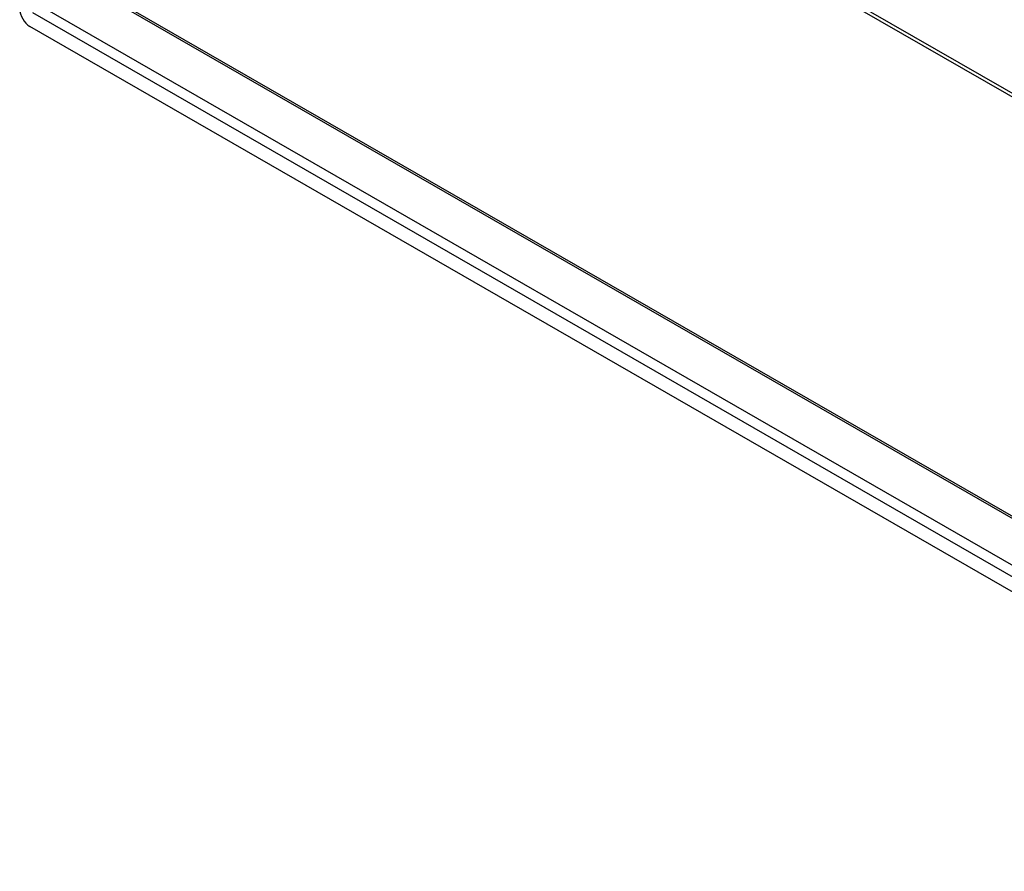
# Model space of a CAD drawing. Header units: inches. Extents: x 16 to 193, y 16 to 114.
# Tile 59 of 87: x 166 to 180, y 53 to 64. Entities that reach past the tile are written whole.
import ezdxf

# ---------------------------------------------------------------- set-up
doc = ezdxf.new("R2010")
doc.units = ezdxf.units.IN
doc.header["$MEASUREMENT"] = 0
doc.layers.add('Visible Edges(ANSI)', color=7, linetype='Continuous', lineweight=25)
doc.layers.add('Visible Tangent Edges(ANSI)', color=7, linetype='Continuous', lineweight=25)

msp = doc.modelspace()

# ---------------------------------------------------------------- linework, layer by layer
at = {"layer": 'Visible Edges(ANSI)'}
for p, q in [((167.042, 64.891), (186.401, 53.743)), ((186.472, 52.658), (166.261, 64.297))]:
    msp.add_line(p, q, dxfattribs=at)
msp.add_ellipse((166.261, 64.458), major_axis=(-0.098, 0.171), ratio=0.578093, start_param=0.787332, end_param=2.358128, dxfattribs=at)
at = {"layer": 'Visible Tangent Edges(ANSI)'}
for p, q in [((172.086, 67.811), (186.401, 59.567)), ((172.064, 67.773), (186.401, 59.517)), ((186.401, 53.71), (167.02, 64.871)), ((166.464, 64.55), (186.401, 53.069)), ((186.43, 52.891), (166.302, 64.482))]:
    msp.add_line(p, q, dxfattribs=at)

doc.saveas('drawing.dxf')
